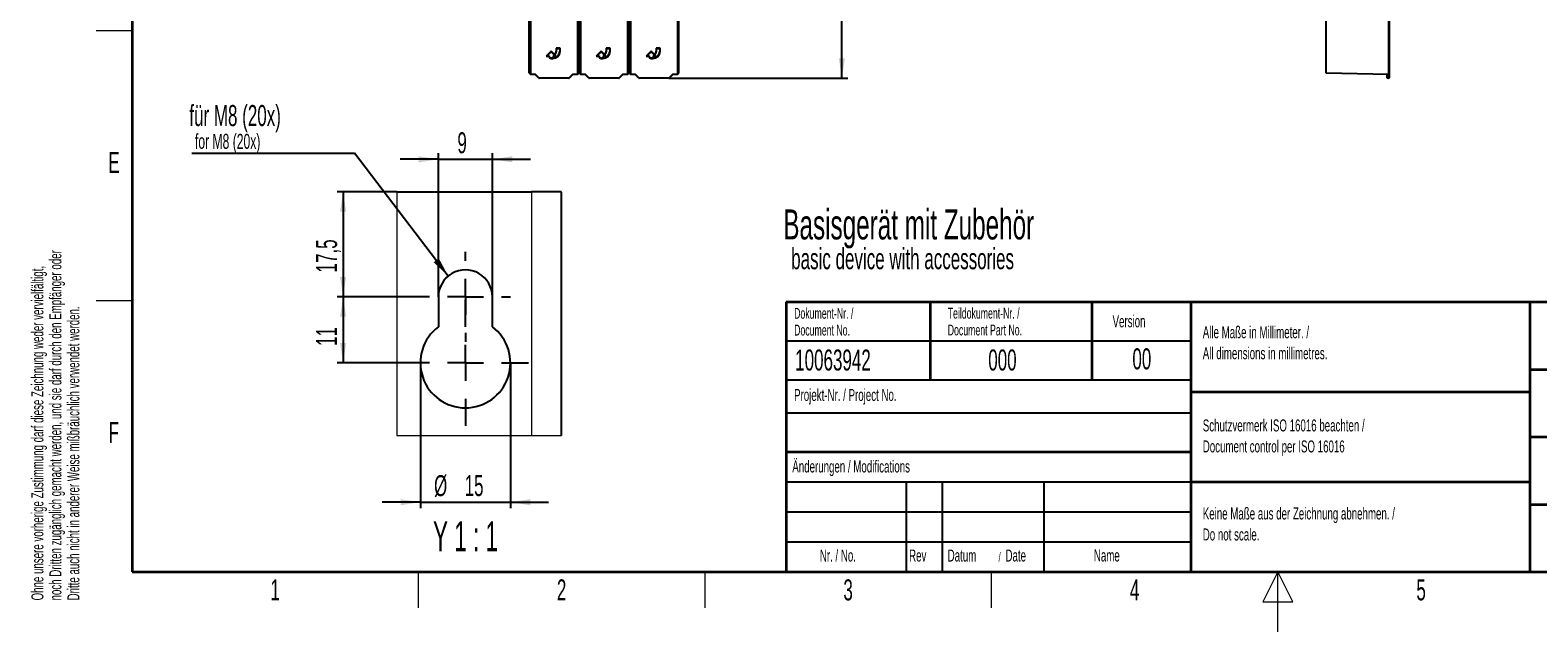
# Paper-space layout 'Blatt3' of a CAD drawing. Header units: millimetres. Extents: x 5 to 418, y 2 to 292.
# Tile 1 of 73: x 9 to 260, y 2 to 102. Entities that reach past the tile are written whole.
import ezdxf

# ---------------------------------------------------------------- set-up
doc = ezdxf.new("R2010")
doc.units = ezdxf.units.MM
doc.layers.add('SLD-0', color=7, linetype='Continuous')
doc.styles.add('SLDTEXTSTYLE0', font='TXT', dxfattribs={"width": 0.605})
doc.styles.add('SLDTEXTSTYLE2', font='TXT', dxfattribs={"width": 0.56})
doc.dimstyles.new('SLDDIMSTYLE2', dxfattribs={"dimtxt": 3.5, "dimasz": 3.302, "dimexe": 0, "dimexo": 0.0625, "dimgap": 0.875, "dimtad": 1, "dimdec": 1, "dimlfac": 6, "dimrnd": 1e-09, "dimzin": 12, "dimdsep": 46, "dimtxsty": 'SLDTEXTSTYLE0', "dimsah": 1, "dimcen": 0.09, "dimadec": 0, "dimazin": 3, "dimtfac": 1, "dimtofl": 0, "dimtmove": 0, "dimatfit": 3, "dimfxl": 1, "dimfrac": 2, "dimtolj": 1, "dimtzin": 12, "dimarcsym": 0})
doc.dimstyles.new('SLDDIMSTYLE3', dxfattribs={"dimtxt": 0.18, "dimasz": 3.302, "dimexe": 0, "dimexo": 0.0625, "dimgap": 0, "dimtad": 0, "dimtih": 1, "dimtoh": 1, "dimdec": 0, "dimrnd": 1e-09, "dimzin": 0, "dimdsep": 46, "dimtxsty": 'Standard', "dimsah": 1, "dimcen": 0.09, "dimadec": 0, "dimazin": 0, "dimtfac": 3.302, "dimtdec": 0, "dimtofl": 0, "dimtmove": 0, "dimatfit": 3, "dimfxl": 1, "dimfrac": 2, "dimtolj": 1, "dimtzin": 0, "dimarcsym": 0})
doc.dimstyles.new('SLDDIMSTYLE4', dxfattribs={"dimtxt": 3.5, "dimasz": 3.302, "dimexe": 0, "dimexo": 0.0625, "dimgap": 0.875, "dimtad": 1, "dimrnd": 1e-09, "dimzin": 12, "dimdsep": 46, "dimtxsty": 'SLDTEXTSTYLE0', "dimsah": 1, "dimcen": 0.09, "dimadec": 0, "dimazin": 3, "dimtfac": 1, "dimtmove": 0, "dimatfit": 0, "dimfxl": 1, "dimfrac": 2, "dimtolj": 1, "dimtzin": 12, "dimarcsym": 0})
doc.dimstyles.new('SLDDIMSTYLE5', dxfattribs={"dimtxt": 3.5, "dimasz": 3.302, "dimexe": 0, "dimexo": 0.0625, "dimgap": 0.875, "dimtad": 1, "dimrnd": 1e-09, "dimzin": 12, "dimdsep": 46, "dimtxsty": 'SLDTEXTSTYLE0', "dimsah": 1, "dimcen": 0.09, "dimadec": 0, "dimazin": 3, "dimtfac": 1, "dimtofl": 0, "dimtmove": 0, "dimatfit": 3, "dimfxl": 1, "dimfrac": 2, "dimtolj": 1, "dimtzin": 12, "dimarcsym": 0})

# ---------------------------------------------------------------- blocks, each defined once
blk = doc.blocks.new('_D_22')
at = {"layer": 'SLD-0', "color": 7}
for p, q in [((128.84, 248.16), (145.32, 248.16)), ((144.32, 94.27), (144.32, 248.16)), ((115.48, 94.27), (145.32, 94.27))]:
    blk.add_line(p, q, dxfattribs=at)
for centre, start, end in [((141.63, 171.86), 63.4349, 116.5651), ((141.63, 170.57), 243.4349, 296.5651)]:
    blk.add_arc(centre, 6.01, start, end, dxfattribs=at)
for points in [[(144.32, 248.16), (143.81, 244.86), (144.82, 244.86)], [(144.32, 94.27), (144.82, 97.57), (143.81, 97.57)]]:
    blk.add_solid(points, dxfattribs=at)
at = {"layer": 'SLD-0', "color": 7, "insert": (139.8, 165.2), "char_height": 3.5, "attachment_point": 1, "rotation": 90, "style": 'SLDTEXTSTYLE0'}
blk.add_mtext('923,3', dxfattribs=at)
blk = doc.blocks.new('_D_24')
at = {"layer": 'SLD-0', "color": 7}
for p, q in [((77.06, 80.76), (70.71, 80.76)), ((77.06, 57.83), (77.06, 81.76)), ((77.06, 80.76), (86.06, 80.76)), ((86.06, 57.83), (86.06, 81.76)), ((86.06, 80.76), (92.41, 80.76))]:
    blk.add_line(p, q, dxfattribs=at)
for points in [[(77.06, 80.76), (73.76, 81.27), (73.76, 80.25)], [(86.06, 80.76), (89.36, 80.25), (89.36, 81.27)]]:
    blk.add_solid(points, dxfattribs=at)
at = {"layer": 'SLD-0', "color": 7, "insert": (80.23, 85.27), "char_height": 3.5, "attachment_point": 1, "style": 'SLDTEXTSTYLE0'}
blk.add_mtext('9', dxfattribs=at)
blk = doc.blocks.new('_D_25')
at = {"layer": 'SLD-0', "color": 7}
for p, q in [((70.12, 75.33), (60.18, 75.33)), ((61.18, 75.33), (61.18, 57.83)), ((74.06, 57.83), (60.18, 57.83))]:
    blk.add_line(p, q, dxfattribs=at)
for points in [[(61.18, 75.33), (60.67, 72.03), (61.69, 72.03)], [(61.18, 57.83), (61.69, 61.13), (60.67, 61.13)]]:
    blk.add_solid(points, dxfattribs=at)
at = {"layer": 'SLD-0', "color": 7, "insert": (56.67, 61.9), "char_height": 3.5, "attachment_point": 1, "rotation": 90, "style": 'SLDTEXTSTYLE0'}
blk.add_mtext('17,5', dxfattribs=at)
blk = doc.blocks.new('_D_26')
at = {"layer": 'SLD-0', "color": 7}
for p, q in [((74.06, 46.83), (74.06, 22.61)), ((89.06, 46.83), (89.06, 22.61)), ((74.06, 23.61), (67.71, 23.61)), ((74.06, 23.61), (89.06, 23.61)), ((89.06, 23.61), (95.41, 23.61))]:
    blk.add_line(p, q, dxfattribs=at)
for points in [[(74.06, 23.61), (70.76, 24.11), (70.76, 23.1)], [(89.06, 23.61), (92.36, 23.1), (92.36, 24.11)]]:
    blk.add_solid(points, dxfattribs=at)
at = {"layer": 'SLD-0', "color": 7, "char_height": 3.5, "attachment_point": 1, "style": 'SLDTEXTSTYLE0'}
for s, insert in [('%%c', (76.34, 28.12)), ('15', (81.44, 28.13))]:
    blk.add_mtext(s, dxfattribs=dict(at, insert=insert))
blk = doc.blocks.new('_D_27')
at = {"layer": 'SLD-0', "color": 7}
for p, q in [((74.06, 57.83), (60.18, 57.83)), ((61.18, 57.83), (61.18, 46.83)), ((71.06, 46.83), (60.18, 46.83))]:
    blk.add_line(p, q, dxfattribs=at)
for points in [[(61.18, 57.83), (60.67, 54.53), (61.69, 54.53)], [(61.18, 46.83), (61.69, 50.13), (60.67, 50.13)]]:
    blk.add_solid(points, dxfattribs=at)
at = {"layer": 'SLD-0', "color": 7, "insert": (56.67, 49.66), "char_height": 3.5, "attachment_point": 1, "rotation": 90, "style": 'SLDTEXTSTYLE0'}
blk.add_mtext('11', dxfattribs=at)
blk = doc.blocks.new('SW_NOTE_0_3')
at = {"layer": 'SLD-0', "color": 0}
blk.add_line((-27.09, 0), (0, 0), dxfattribs=at)
at = {"layer": 'SLD-0', "color": 0, "attachment_point": 1, "style": 'SLDTEXTSTYLE0'}
for s, insert, char_height in [('für M8 (20x)', (-27.52, 8.01), 3.5), ('for M8 (20x)', (-26.58, 3.21), 2.5)]:
    blk.add_mtext(s, dxfattribs=dict(at, insert=insert, char_height=char_height))
blk = doc.blocks.new('SW_CENTERMARKSYMBOL_2')
at = {"layer": 'SLD-0', "color": 0}
for p, q in [((0, 6), (0, 7.5)), ((0, 0), (0, 3)), ((-6, 0), (-7.5, 0)), ((0, 0), (-3, 0)), ((0, 0), (0, -3)), ((0, 0), (3, 0)), ((6, 0), (7.5, 0)), ((0, -6), (0, -7.5))]:
    blk.add_line(p, q, dxfattribs=at)
blk = doc.blocks.new('SW_CENTERMARKSYMBOL_3')
at = {"layer": 'SLD-0', "color": 0}
for p, q in [((0, 6), (0, 10.5)), ((0, 0), (0, 3)), ((-6, 0), (-10.5, 0)), ((0, 0), (-3, 0)), ((0, 0), (0, -3)), ((0, 0), (3, 0)), ((6, 0), (10.5, 0)), ((0, -6), (0, -10.5))]:
    blk.add_line(p, q, dxfattribs=at)

psp = doc.layouts.new('Blatt3')

# ---------------------------------------------------------------- linework, layer by layer
at = {"color": 7, "linetype": 'Continuous', "lineweight": 18}
for p, q in [((235.436, 95.0059), (235.436, 113.228)), ((92.3717, 95.0059), (92.3717, 104.3559)), ((92.455, 104.3559), (92.455, 95.0059)), ((100.2247, 95.0059), (100.2247, 104.3559)), ((100.308, 104.3559), (100.308, 95.0059)), ((100.705, 95.0059), (100.705, 104.3559)), ((100.7883, 104.3559), (100.7883, 95.0059)), ((108.558, 95.0059), (108.558, 104.3559)), ((108.6413, 104.3559), (108.6413, 95.0059)), ((109.0383, 95.0059), (109.0383, 104.3559)), ((109.1217, 104.3559), (109.1217, 95.0059)), ((116.8913, 95.0059), (116.8913, 104.3559)), ((116.9746, 104.3559), (116.9746, 95.0059)), ((92.1898, 95.1878), (92.3717, 95.0059)), ((92.3717, 95.0059), (92.455, 95.0059)), ((92.455, 95.0059), (93.2167, 95.0059)), ((92.455, 94.9226), (92.455, 95.0059)), ((93.2167, 95.0059), (93.8667, 94.3559)), ((93.8078, 94.2969), (93.8667, 94.3559)), ((93.8667, 94.3559), (98.8129, 94.3559)), ((93.8667, 94.2725), (93.8667, 94.3559)), ((98.8129, 94.3559), (99.463, 95.0059)), ((98.8718, 94.2969), (98.8129, 94.3559)), ((98.8129, 94.2725), (98.8129, 94.3559)), ((99.463, 95.0059), (100.2247, 95.0059)), ((100.2247, 95.0059), (100.308, 95.0059)), ((100.2247, 95.0059), (100.2247, 94.9226)), ((100.308, 95.0059), (100.4898, 95.1878)), ((100.5232, 95.1878), (100.705, 95.0059)), ((100.705, 95.0059), (100.7883, 95.0059)), ((100.7883, 95.0059), (101.55, 95.0059)), ((100.7883, 94.9226), (100.7883, 95.0059)), ((101.55, 95.0059), (102.2001, 94.3559)), ((102.1411, 94.2969), (102.2001, 94.3559)), ((102.2001, 94.3559), (107.1463, 94.3559)), ((102.2001, 94.2725), (102.2001, 94.3559)), ((107.1463, 94.3559), (107.7963, 95.0059)), ((107.2052, 94.2969), (107.1463, 94.3559)), ((107.1463, 94.2725), (107.1463, 94.3559)), ((107.7963, 95.0059), (108.558, 95.0059)), ((108.558, 95.0059), (108.6413, 95.0059)), ((108.558, 95.0059), (108.558, 94.9226)), ((108.6413, 95.0059), (108.8232, 95.1878)), ((108.8565, 95.1878), (109.0383, 95.0059)), ((109.0383, 95.0059), (109.1217, 95.0059)), ((109.1217, 95.0059), (109.8833, 95.0059)), ((109.1217, 94.9226), (109.1217, 95.0059)), ((109.8833, 95.0059), (110.5334, 94.3559)), ((110.4745, 94.2969), (110.5334, 94.3559)), ((110.5334, 94.3559), (115.4796, 94.3559)), ((110.5334, 94.2725), (110.5334, 94.3559)), ((115.4796, 94.3559), (116.1296, 95.0059)), ((115.5385, 94.2969), (115.4796, 94.3559)), ((115.4796, 94.2725), (115.4796, 94.3559)), ((116.1296, 95.0059), (116.8913, 95.0059)), ((116.8913, 95.0059), (116.9746, 95.0059)), ((116.8913, 95.0059), (116.8913, 94.9226)), ((116.9746, 95.0059), (117.1565, 95.1878)), ((225.0178, 95.1878), (235.436, 95.0059)), ((235.1845, 94.3013), (235.433, 94.2969)), ((235.433, 94.2969), (235.433, 94.9226)), ((235.436, 95.0059), (235.5178, 95.0059)), ((92.5626, 75.3288), (92.5626, 34.7434))]:
    psp.add_line(p, q, dxfattribs=at)
at = {"color": 7, "linetype": 'Continuous', "lineweight": 25}
for p, q in [((235.5178, 113.228), (235.5178, 95.0059)), ((225.0178, 95.1878), (225.0178, 108.7264)), ((92.1898, 95.1878), (92.1898, 104.3559)), ((100.4898, 95.1878), (100.4898, 104.3559)), ((100.5232, 95.1878), (100.5232, 104.3559)), ((108.8232, 95.1878), (108.8232, 104.3559)), ((108.8565, 95.1878), (108.8565, 104.3559)), ((117.1565, 95.1878), (117.1565, 104.3559)), ((95.8398, 98.7711), (95.0065, 97.9377)), ((95.1272, 97.9877), (95.8398, 98.7003)), ((96.6732, 97.9377), (95.8398, 98.7711)), ((95.8398, 98.7003), (96.5524, 97.9877)), ((96.5169, 98.3939), (96.5523, 98.3586)), ((97.3398, 99.2711), (96.6732, 99.2711)), ((96.6732, 99.2711), (96.6732, 98.7711)), ((96.7232, 98.7711), (96.7232, 99.2211)), ((96.7232, 99.2211), (97.2898, 99.2211)), ((97.2898, 99.2211), (97.2898, 98.7711)), ((97.3398, 98.7711), (97.3398, 99.2711)), ((104.1732, 98.7711), (103.3398, 97.9377)), ((103.4605, 97.9877), (104.1732, 98.7003)), ((105.0065, 97.9377), (104.1732, 98.7711)), ((104.1732, 98.7003), (104.8858, 97.9877)), ((104.8503, 98.3939), (104.8856, 98.3586)), ((105.6732, 99.2711), (105.0065, 99.2711)), ((105.0065, 99.2711), (105.0065, 98.7711)), ((105.0565, 98.7711), (105.0565, 99.2211)), ((105.0565, 99.2211), (105.6232, 99.2211)), ((105.6232, 99.2211), (105.6232, 98.7711)), ((105.6732, 98.7711), (105.6732, 99.2711)), ((112.5065, 98.7711), (111.6732, 97.9377)), ((111.7939, 97.9877), (112.5065, 98.7003)), ((113.3398, 97.9377), (112.5065, 98.7711)), ((112.5065, 98.7003), (113.2191, 97.9877)), ((113.1836, 98.3939), (113.219, 98.3586)), ((114.0065, 99.2711), (113.3398, 99.2711)), ((113.3398, 99.2711), (113.3398, 98.7711)), ((113.3898, 98.7711), (113.3898, 99.2211)), ((113.3898, 99.2211), (113.9565, 99.2211)), ((113.9565, 99.2211), (113.9565, 98.7711)), ((114.0065, 98.7711), (114.0065, 99.2711)), ((95.0065, 97.9377), (95.4595, 97.9377)), ((95.5065, 97.9877), (95.1272, 97.9877)), ((96.1398, 97.6211), (95.8732, 97.6211)), ((95.8732, 97.5711), (96.1398, 97.5711)), ((96.5524, 97.9877), (96.1732, 97.9877)), ((96.2229, 97.9377), (96.6732, 97.9377)), ((96.2996, 97.705), (96.3444, 97.7273)), ((103.3398, 97.9377), (103.7928, 97.9377)), ((103.8398, 97.9877), (103.4605, 97.9877)), ((104.4732, 97.6211), (104.2065, 97.6211)), ((104.2065, 97.5711), (104.4732, 97.5711)), ((104.8858, 97.9877), (104.5065, 97.9877)), ((104.5562, 97.9377), (105.0065, 97.9377)), ((104.633, 97.705), (104.6777, 97.7273)), ((111.6732, 97.9377), (112.1262, 97.9377)), ((112.1732, 97.9877), (111.7939, 97.9877)), ((112.8065, 97.6211), (112.5398, 97.6211)), ((112.5398, 97.5711), (112.8065, 97.5711)), ((113.2191, 97.9877), (112.8398, 97.9877)), ((112.8896, 97.9377), (113.3398, 97.9377)), ((112.9663, 97.705), (113.011, 97.7273)), ((92.2142, 95.1288), (92.3961, 94.947)), ((93.1822, 94.9226), (92.455, 94.9226)), ((93.1822, 94.9226), (93.2167, 95.0059)), ((93.8078, 94.2969), (93.1822, 94.9226)), ((98.8129, 94.2725), (93.8667, 94.2725)), ((99.4975, 94.9226), (98.8718, 94.2969)), ((99.463, 95.0059), (99.4975, 94.9226)), ((100.2247, 94.9226), (99.4975, 94.9226)), ((100.2836, 94.947), (100.4654, 95.1288)), ((100.5476, 95.1288), (100.7294, 94.947)), ((101.5155, 94.9226), (100.7883, 94.9226)), ((101.5155, 94.9226), (101.55, 95.0059)), ((102.1411, 94.2969), (101.5155, 94.9226)), ((107.1463, 94.2725), (102.2001, 94.2725)), ((107.8308, 94.9226), (107.2052, 94.2969)), ((107.7963, 95.0059), (107.8308, 94.9226)), ((108.558, 94.9226), (107.8308, 94.9226)), ((108.6169, 94.947), (108.7987, 95.1288)), ((108.8809, 95.1288), (109.0627, 94.947)), ((109.8488, 94.9226), (109.1217, 94.9226)), ((109.8488, 94.9226), (109.8833, 95.0059)), ((110.4745, 94.2969), (109.8488, 94.9226)), ((115.4796, 94.2725), (110.5334, 94.2725)), ((116.1642, 94.9226), (115.5385, 94.2969)), ((116.1296, 95.0059), (116.1642, 94.9226)), ((116.8913, 94.9226), (116.1642, 94.9226)), ((116.9502, 94.947), (117.1321, 95.1288)), ((225.0178, 95.1044), (225.0178, 95.1878)), ((235.433, 94.9226), (225.0178, 95.1044)), ((235.1845, 94.3013), (235.1845, 94.9269)), ((235.1845, 94.2769), (235.1845, 94.3013)), ((235.433, 94.2725), (235.1845, 94.2769)), ((235.5178, 95.0059), (235.5178, 94.3559)), ((70.1221, 75.3288), (92.5626, 75.3288)), ((97.5376, 75.3288), (92.5626, 75.3288)), ((97.5626, 75.3037), (97.5376, 75.3288)), ((97.5626, 34.7434), (97.5626, 75.3037)), ((77.0627, 57.8288), (77.0627, 52.8288)), ((86.0626, 52.8288), (86.0626, 57.8288))]:
    psp.add_line(p, q, dxfattribs=at)
at = {"color": 7, "linetype": 'Continuous', "lineweight": 18, "flags": 128}
psp.add_lwpolyline([(70.1221, 75.3288), (70.1221, 34.7434), (92.5626, 34.7434), (97.5626, 34.7434)], dxfattribs=at)
at = {"color": 7, "linetype": 'Continuous', "lineweight": 25}
for centre, radius, start, end in [((96.1398, 98.7711), 1.2, 270, 0), ((96.1398, 98.7711), 1.15, 270, 0), ((96.1398, 98.7711), 0.5333, 315, 0), ((96.1398, 98.7711), 0.5833, 315, 0), ((104.4732, 98.7711), 1.2, 270, 0), ((104.4732, 98.7711), 1.15, 270, 0), ((104.4732, 98.7711), 0.5333, 315, 0), ((104.4732, 98.7711), 0.5833, 315, 0), ((112.8065, 98.7711), 1.2, 270, 0), ((112.8065, 98.7711), 1.15, 270, 0), ((112.8065, 98.7711), 0.5333, 315, 0), ((112.8065, 98.7711), 0.5833, 315, 0), ((95.8732, 97.9877), 0.4167, 186.892103, 270), ((95.8732, 97.9877), 0.3667, 180, 270), ((96.5524, 97.9877), 0.3793, 180, 228.198912), ((96.5524, 97.9877), 0.3333, 188.626927, 231.373561), ((104.2065, 97.9877), 0.4167, 186.892103, 270), ((104.2065, 97.9877), 0.3667, 180, 270), ((104.8858, 97.9877), 0.3793, 180, 228.198912), ((104.8858, 97.9877), 0.3333, 188.626927, 231.373561), ((112.5398, 97.9877), 0.4167, 186.892103, 270), ((112.5398, 97.9877), 0.3667, 180, 270), ((113.2191, 97.9877), 0.3793, 180, 228.198912), ((113.2191, 97.9877), 0.3333, 188.626927, 231.373561), ((92.455, 95.0059), 0.0833, 225, 270), ((93.8667, 94.3559), 0.0833, 225, 270), ((98.8129, 94.3559), 0.0833, 270, 315), ((100.2247, 95.0059), 0.0833, 270, 315), ((100.7883, 95.0059), 0.0833, 225, 270), ((102.2001, 94.3559), 0.0833, 225, 270), ((107.1463, 94.3559), 0.0833, 270, 315), ((108.558, 95.0059), 0.0833, 270, 315), ((109.1217, 95.0059), 0.0833, 225, 270), ((110.5334, 94.3559), 0.0833, 225, 270), ((115.4796, 94.3559), 0.0833, 270, 315), ((116.8913, 95.0059), 0.0833, 270, 315), ((235.4345, 95.0059), 0.0833, 269, 0), ((235.4345, 94.3559), 0.0833, 269, 0), ((81.5626, 57.8288), 4.5, 359.999942, 180.000058), ((81.5626, 46.8288), 7.5, 126.869846, 53.130154)]:
    psp.add_arc(centre, radius, start, end, dxfattribs=at)
at = {"color": 7, "linetype": 'Continuous', "lineweight": 18}
for centre, radius, start, end in [((92.455, 95.0059), 0.0833, 179.980441, 224.99849), ((100.2247, 95.0059), 0.0833, 315.00151, 0.019559), ((100.7883, 95.0059), 0.0833, 179.980441, 224.99849), ((108.558, 95.0059), 0.0833, 315.00151, 0.019559), ((109.1216, 95.0059), 0.0833, 179.980441, 224.99849), ((116.8913, 95.0059), 0.0833, 315.00151, 0.019559), ((235.9312, 94.2847), 0.4983, 178.596895, 181.403105), ((234.2403, 95.0059), 1.1957, 356.002642, 359.998576), ((235.4445, 94.3709), 0.0749, 261.205432, 348.38327)]:
    psp.add_arc(centre, radius, start, end, dxfattribs=at)
at = {"color": 7, "linetype": 'Continuous', "lineweight": 25}
for centre, major_axis, start_param, end_param in [((92.2732, 95.1877), (0.0589, -0.0589), 3.92683852, 4.71238898), ((100.4065, 95.1877), (-0.0589, -0.0589), 1.57079633, 2.35634678), ((100.6065, 95.1877), (0.0589, -0.0589), 3.92683852, 4.71238898), ((108.7398, 95.1877), (-0.0589, -0.0589), 1.57079633, 2.35634678), ((108.9398, 95.1877), (0.0589, -0.0589), 3.92683852, 4.71238898), ((117.0731, 95.1877), (-0.0589, -0.0589), 1.57079633, 2.35634678)]:
    psp.add_ellipse(centre, major_axis=major_axis, ratio=0.99969546, start_param=start_param, end_param=end_param, dxfattribs=at)
at = {"layer": 'SLD-0', "color": 7, "lineweight": 35}
for p, q in [((26, 282.5), (26, 12)), ((135, 57), (408, 57)), ((135, 57), (135, 12)), ((159, 57), (159, 44)), ((186, 57), (186, 44)), ((202.5, 57), (202.5, 12)), ((259, 57), (259, 12)), ((259, 45.75), (288, 45.75)), ((202.5, 42), (259, 42)), ((259, 34.5), (288, 34.5)), ((135, 32), (202.5, 32)), ((202.5, 27), (259, 27)), ((259, 23.25), (288, 23.25)), ((26, 12), (408, 12)), ((135, 12), (408, 12))]:
    psp.add_line(p, q, dxfattribs=at)
at = {"layer": 'SLD-0', "color": 7, "lineweight": 18}
for p, q in [((20, 102.25), (26, 102.25)), ((20, 57.25), (26, 57.25)), ((73.75, 6), (73.75, 12)), ((121.5, 6), (121.5, 12)), ((169.25, 6), (169.25, 12))]:
    psp.add_line(p, q, dxfattribs=at)
at = {"layer": 'SLD-0', "color": 7}
for p, q in [((135, 50.5), (202.5, 50.5)), ((135, 38.5), (202.5, 38.5)), ((135, 27), (202.5, 27)), ((155, 27), (155, 12)), ((161, 27), (161, 12)), ((178, 27), (178, 12)), ((135, 22), (202.5, 22)), ((135, 17), (202.5, 17))]:
    psp.add_line(p, q, dxfattribs=at)
at = {"layer": 'SLD-0', "color": 7, "lineweight": 25}
psp.add_line((135, 44), (202.5, 44), dxfattribs=at)
at = {"layer": 'SLD-0', "color": 7, "linetype": 'Continuous', "lineweight": 18}
for p, q in [((217, 12), (214.5, 7)), ((217, 2), (217, 12)), ((219.5, 7), (217, 12)), ((214.5, 7), (219.5, 7))]:
    psp.add_line(p, q, dxfattribs=at)

# ---------------------------------------------------------------- block references
at = {"layer": 'SLD-0'}
psp.add_blockref('SW_NOTE_0_3', (63.0696, 81.795), dxfattribs=at)
at = {"layer": 'SLD-0', "color": 7}
for name, p in [('SW_CENTERMARKSYMBOL_2', (81.5627, 57.8288)), ('SW_CENTERMARKSYMBOL_3', (81.5627, 46.8287))]:
    psp.add_blockref(name, p, dxfattribs=at)

# ---------------------------------------------------------------- texts
at = {"layer": 'SLD-0', "color": 7, "char_height": 2, "attachment_point": 1, "rotation": 90, "style": 'SLDTEXTSTYLE0'}
for s, insert in [('noch Dritten zugänglich gemacht werden, und sie darf durch den Empfänger oder', (12.2299, 7.2381)), ('Ohne unsere vorherige Zustimmung darf diese Zeichnung weder vervielfältigt,', (9.2299, 7.2381)), ('Dritte auch nicht in anderer Weise mißbräuchlich verwendet werden.', (15.2299, 7.2381))]:
    psp.add_mtext(s, dxfattribs=dict(at, insert=insert))
at = {"layer": 'SLD-0', "color": 7, "style": 'SLDTEXTSTYLE0'}
for s, insert, char_height, attachment_point in [('E', (22.9816, 82.0011), 3.5, 2), ('Dokument-Nr. /', (136.354, 55.9891), 1.8, 1), ('Teildokument-Nr. /', (161.9554, 56.0073), 1.8, 1), ('Document No.', (136.354, 53.1891), 1.8, 1), ('Document Part No.', (161.9554, 53.2073), 1.8, 1), ('Version', (189.4285, 54.7601), 2, 1), ('Alle Maße in Millimeter. /', (204.464, 52.9388), 2, 1), ('10063942', (136.5297, 49.0581), 3.5, 1), ('000', (168.711, 49.0581), 3.5, 1), ('00', (194.3073, 49.2527), 3.5, 2), ('All dimensions in millimetres.', (204.464, 49.4388), 2, 1), ('Projekt-Nr. / Project No.', (136.3454, 42.4834), 2, 1), ('F', (22.9536, 37.0011), 3.5, 2), ('Schutzvermerk ISO 16016 beachten /', (204.464, 37.4058), 2, 1), ('Document control per ISO 16016', (204.464, 33.9058), 2, 1), ('Änderungen / Modifications', (136.0531, 30.5619), 2, 1), ('Keine Maße aus der Zeichnung abnehmen. /', (204.464, 22.729), 2, 1), ('Do not scale.', (204.464, 19.229), 2, 1), ('Nr. / No.', (140.6365, 15.7244), 2, 1), ('Rev', (155.5183, 15.7244), 2, 1), ('Datum', (161.9462, 15.7244), 2, 1), ('/', (170.4292, 15.2243), 1.5, 1), ('Date', (171.5854, 15.7244), 2, 1), ('Name', (186.3108, 15.729), 2, 1), ('1', (49.8527, 10.743), 3.5, 2), ('2', (97.6027, 10.743), 3.5, 2), ('3', (145.3527, 10.743), 3.5, 2), ('4', (193.1027, 10.743), 3.5, 2), ('5', (240.8527, 10.743), 3.5, 2)]:
    psp.add_mtext(s, dxfattribs=dict(at, insert=insert, char_height=char_height, attachment_point=attachment_point))
at = {"layer": 'SLD-0'}
for s, insert, char_height, attachment_point, style in [('Basisgerät mit Zubehör', (134.5509, 72.4072), 5, 1, 'SLDTEXTSTYLE0'), ('basic device with accessories', (135.8634, 65.9387), 3.5, 1, 'SLDTEXTSTYLE0'), ('Y 1 : 1', (81.5803, 20.4329), 5, 2, 'SLDTEXTSTYLE2')]:
    psp.add_mtext(s, dxfattribs=dict(at, insert=insert, char_height=char_height, attachment_point=attachment_point, style=style))

# ---------------------------------------------------------------- dimensions: what is measured, and where the dimension line sits
at = {"layer": 'SLD-0', "color": 7}
dim = psp.add_linear_dim(base=(144.3165, 248.1598), p1=(115.4796, 94.2725), p2=(128.8398, 248.1598), angle=90, text='(<>)', dimstyle='SLDDIMSTYLE2', dxfattribs=at)
dim.commit()
dim.dimension.update_dxf_attribs({"geometry": '_D_22', "text_midpoint": (144.3165, 171.2161), "dimtype": 160})
dim = psp.add_linear_dim(base=(86.0626, 80.76), p1=(77.0626, 57.8288), p2=(86.0626, 57.8288), dimstyle='SLDDIMSTYLE4', dxfattribs=at)
dim.commit()
dim.dimension.update_dxf_attribs({"geometry": '_D_24', "text_midpoint": (81.5626, 80.76), "dimtype": 160})
for base, p1, p2, picture, middle in [((61.1785, 57.8288), (70.1221, 75.3288), (74.0626, 57.8288), '_D_25', (61.1785, 66.5788)), ((61.1785, 46.8288), (74.0626, 57.8288), (71.0626, 46.8288), '_D_27', (61.1785, 52.3288))]:
    dim = psp.add_linear_dim(base=base, p1=p1, p2=p2, angle=90, dimstyle='SLDDIMSTYLE5', dxfattribs=at)
    dim.commit()
    dim.dimension.update_dxf_attribs({"geometry": picture, "text_midpoint": middle, "dimtype": 160})
dim = psp.add_linear_dim(base=(89.0626, 26.3772), p1=(74.0626, 46.8288), p2=(89.0626, 46.8288), text='%%c<>', dimstyle='SLDDIMSTYLE4', dxfattribs=at)
dim.commit()
dim.dimension.update_dxf_attribs({"geometry": '_D_26', "text_midpoint": (81.5626, 26.3772), "dimtype": 160})

# ---------------------------------------------------------------- leaders
at = {"layer": 'SLD-0'}
psp.add_leader([(78.7054, 61.3053), (63.0696, 81.795)], dimstyle='SLDDIMSTYLE3', dxfattribs=at)

doc.saveas('drawing.dxf')
